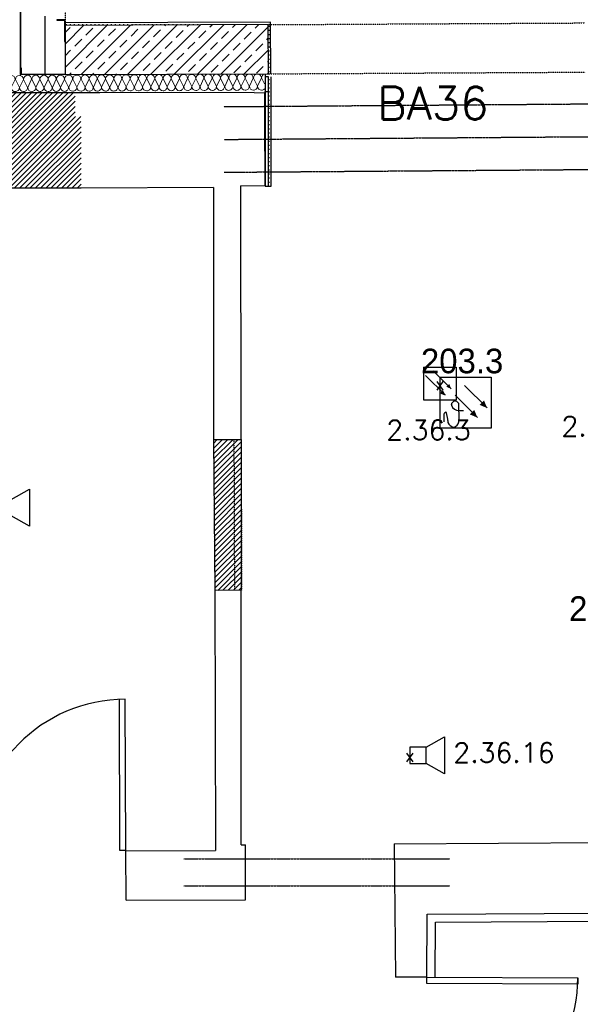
# Model space of a CAD drawing. Header units: millimetres. Extents: x -4577 to 1032787, y -66234 to 201209.
# Tile 5 of 256: x 11874 to 15289, y -57117 to -51114. Entities that reach past the tile are written whole.
import ezdxf
from ezdxf.enums import TextEntityAlignment as Align

# ---------------------------------------------------------------- set-up
doc = ezdxf.new("R2010")
doc.units = ezdxf.units.MM
for name, pattern in [('510_5_2OG_ELT_1004$0$11-07-22_DS_2OG$0$AUSGEZOGEN', [0]), ('510_5_2OG_ELT_1004$0$11-07-22_DS_2OG$0$MITTE2_S7', [0.225, 0.125, -0.05, 0, -0.05]), ('510_5_2OG_ELT_1004$0$11-07-22_DS_2OG$0$PUNKT2_S9', [0.075, 0, -0.075]), ('510_5_2OG_ELT_1004$0$11-07-22_DS_2OG$0$STRICHPUNKT2_S5', [0.5, 0.35, -0.05, 0.05, -0.05]), ('510_5_2OG_ELT_1004$0$11-07-22_DS_2OG$0$VERDECKT2_S2', [0.17, 0.1, -0.07]), ('510_5_2OG_ELT_1004$0$VERDECKT', [9.525, 6.35, -3.175]), ('VERDECKT', [0.375, 0.25, -0.125])]:
    doc.linetypes.add(name, pattern=pattern)
for name, color, linetype in [('0 TP BMA WP2', 1, 'Continuous'), ('510_5_2OG_ELT_1004$0$11-07-22_DS_2OG$0$Bestand', 8, '510_5_2OG_ELT_1004$0$11-07-22_DS_2OG$0$STRICHPUNKT2_S5'), ('510_5_2OG_ELT_1004$0$11-07-22_DS_2OG$0$Fassade', 8, '510_5_2OG_ELT_1004$0$11-07-22_DS_2OG$0$AUSGEZOGEN'), ('510_5_2OG_ELT_1004$0$11-07-22_DS_2OG$0$Nichttragende_Bauteile', 8, '510_5_2OG_ELT_1004$0$11-07-22_DS_2OG$0$AUSGEZOGEN'), ('510_5_2OG_ELT_1004$0$11-07-22_DS_2OG$0$Tragende_Bauteile', 8, '510_5_2OG_ELT_1004$0$11-07-22_DS_2OG$0$AUSGEZOGEN'), ('510_5_2OG_ELT_1004$0$Brandabschnitt', 6, '510_5_2OG_ELT_1004$0$VERDECKT'), ('510_5_2OG_ELT_1004$0$E__FM_BRANDM', 1, 'Continuous'), ('510_5_2OG_ELT_1004$0$E__FM_SP_3W', 143, 'Continuous'), ('510_5_2OG_ELT_1004$0$E__FM_SP_6W_R', 83, 'Continuous')]:
    doc.layers.add(name, color=color, linetype=linetype)
doc.layers.add('510_5_2OG_ELT_1004$0$E__SYM3DPOS', color=2, linetype='Continuous', plot=False)
doc.styles.add('510_5_2OG_ELT_1004$0$Standard', font='simplex.shx')
doc.styles.add('510_5_2OG_ELT_1004$0$TXT', font='TXT.SHX', dxfattribs={"width": 0.7})
pattern_1 = [(0, (1908.297, -66879.192), (25, 25), [12.5, -12.5]), (90, (1908.297, -66879.192), (25, 25), [12.5, -12.5])]
pattern_2 = [(45, (1895.797, -66891.69), (-31.8198, 31.8198), []), (45, (1879.887, -66875.78), (-31.8198, 31.8198), [])]

# ---------------------------------------------------------------- blocks, each defined once
blk = doc.blocks.new('TP MK')
at = {"layer": '0 TP BMA WP2', "color": 1, "lineweight": 25}
for p, q in [((7163.7, -65284.7), (7163.7, -64973.8)), ((7163.7, -65284.7), (7163.7, -64973.8)), ((7163.7, -64973.8), (7473.8, -64973.8)), ((7163.7, -64973.8), (7473.8, -64973.8)), ((7473.8, -64973.8), (7473.8, -65284.7)), ((7473.8, -64973.8), (7473.8, -65284.7)), ((7311.9, -65025.8), (7449.2, -65162.7)), ((7246.9, -65121), (7232.3, -65135.7)), ((7262.7, -65121), (7246.9, -65121)), ((7253.4, -65084.5), (7389.9, -65221.1)), ((7277.4, -65135.7), (7262.7, -65121)), ((7194.9, -65189.7), (7189.2, -65194.1)), ((7232.3, -65135.7), (7231.1, -65143.6)), ((7231.1, -65143.6), (7231.1, -65141.3)), ((7231.1, -65141.3), (7232.2, -65144.9)), ((7278.5, -65238.3), (7277.4, -65135.7)), ((7277.9, -65178.8), (7305.5, -65178.8)), ((7185.5, -65201.3), (7184.6, -65227.6)), ((7184.6, -65227.6), (7184.6, -65248)), ((7208.8, -65230.7), (7202, -65192.7)), ((7208.8, -65238.8), (7208.8, -65230.7)), ((7276.8, -65247.6), (7278.5, -65238.3)), ((7473.8, -65284.7), (7163.7, -65284.7)), ((7473.8, -65284.7), (7163.7, -65284.7))]:
    blk.add_line(p, q, dxfattribs=at)
for centre, major_axis, start_param, end_param in [((7197.8, -65193.5), (3.37, 3.37), 0.007458, 1.441094), ((7192.7, -65194.4), (-6.75, 6.75), 4.103319, 4.400643), ((7277.9, -65131.1), (33.7, 33.7), 2.650429, 3.926991), ((7195, -65201.6), (-6.75, 6.75), -0.129703, 0.752392), ((7249.5, -65238.7), (28.8, 28.8), 2.360714, 3.540178), ((7234.7, -65238.4), (30.5, 30.5), 4.18638, 5.282292), ((7246.8, -65257), (16.3, 16.3), 3.348818, 3.883345)]:
    blk.add_ellipse(centre, major_axis=major_axis, ratio=1, start_param=start_param, end_param=end_param, dxfattribs=at)
for points in [[(7403, -65143.7), (7430.1, -65116.6), (7449.2, -65162.7), (7430.1, -65116.6)], [(7343.8, -65202), (7370.9, -65174.9), (7389.9, -65221.1), (7370.9, -65174.9)]]:
    blk.add_solid(points, dxfattribs=at)
blk = doc.blocks.new('510_5_2OG_ELT_1004$0$rmelder')
at = {"linetype": 'Continuous'}
for p, q in [((-0.0996, 0.0993), (-0.0996, -0.0993)), ((-0.0996, 0.0993), (0.0996, 0.0993)), ((0.0996, 0.0993), (0.0996, -0.0993)), ((0.0027, -0.0576), (0.0322, -0.0697))]:
    blk.add_line(p, q, dxfattribs=at)
for p, q in [((-0.04, 0.0779), (0.0697, -0.0322)), ((-0.0863, 0.049), (0.0322, -0.0697)), ((-0.0996, -0.0993), (0.0996, -0.0993))]:
    blk.add_line(p, q)
for points in [[(0.0027, -0.0576), (0.02, -0.0403), (0.0322, -0.0697), (0.02, -0.0403)], [(0.0406, -0.0203), (0.0579, -0.003), (0.07, -0.0325), (0.0579, -0.003)]]:
    blk.add_solid(points)
at = {"layer": '510_5_2OG_ELT_1004$0$E__FM_BRANDM', "style": '510_5_2OG_ELT_1004$0$TXT', "flags": 1}
blk.add_attdef('EC_APPTAG', (0, 0), '', height=125, dxfattribs=at)
blk = doc.blocks.new('510_5_2OG_ELT_1004$0$I021')
for p, q in [((0.1, 0.05), (0.2125, 0.1125)), ((0.2125, 0.1125), (0.2125, -0.1125)), ((0.1, 0.05), (0, 0.05)), ((0, 0.05), (0, -0.05)), ((0.1, -0.05), (0.1, 0.05)), ((0, -0.05), (0.1, -0.05)), ((0.2125, -0.1125), (0.1, -0.05))]:
    blk.add_line(p, q)
blk = doc.blocks.new('510_5_2OG_ELT_1004$0$11-07-22_DS_2OG$0$MUSTERELEMENT_143')
at = {"layer": '510_5_2OG_ELT_1004$0$11-07-22_DS_2OG$0$Nichttragende_Bauteile', "color": 7, "linetype": '510_5_2OG_ELT_1004$0$11-07-22_DS_2OG$0$AUSGEZOGEN', "lineweight": 18}
for p, q in [((9.5758, 15.3611), (9.5515, 15.411)), ((9.6005, 15.4113), (9.5768, 15.3611)), ((9.6258, 15.3614), (9.6015, 15.4113)), ((9.6505, 15.4116), (9.6268, 15.3614)), ((9.6758, 15.3617), (9.6515, 15.4116)), ((9.7006, 15.4119), (9.6768, 15.3617)), ((9.7259, 15.362), (9.7016, 15.4119)), ((9.7506, 15.4122), (9.7269, 15.362)), ((9.7759, 15.3623), (9.7516, 15.4122)), ((9.8006, 15.4125), (9.7769, 15.3623)), ((9.8259, 15.3626), (9.8016, 15.4125)), ((9.8506, 15.4127), (9.8269, 15.3626)), ((9.8759, 15.3629), (9.8516, 15.4127)), ((9.9006, 15.413), (9.8769, 15.3629)), ((9.9259, 15.3632), (9.9016, 15.413)), ((9.9506, 15.4133), (9.9269, 15.3632)), ((9.9759, 15.3635), (9.9516, 15.4133)), ((10.0006, 15.4136), (9.9769, 15.3635)), ((10.0259, 15.3638), (10.0016, 15.4136)), ((10.0506, 15.4139), (10.0269, 15.3638)), ((10.0759, 15.3641), (10.0516, 15.4139)), ((10.1006, 15.4142), (10.0769, 15.3641)), ((10.1259, 15.3643), (10.1016, 15.4142)), ((10.1506, 15.4145), (10.1269, 15.3644)), ((10.1759, 15.3646), (10.1516, 15.4145)), ((10.2006, 15.4148), (10.1769, 15.3646)), ((10.2259, 15.3649), (10.2016, 15.4148)), ((10.2507, 15.4151), (10.2269, 15.3649)), ((10.276, 15.3652), (10.2517, 15.4151)), ((10.3007, 15.4154), (10.277, 15.3652)), ((10.326, 15.3655), (10.3017, 15.4154)), ((10.3507, 15.4157), (10.327, 15.3655)), ((10.376, 15.3658), (10.3517, 15.4157)), ((10.4007, 15.416), (10.377, 15.3658)), ((10.426, 15.3661), (10.4017, 15.416)), ((10.4507, 15.4163), (10.427, 15.3661)), ((10.476, 15.3664), (10.4517, 15.4163)), ((10.5007, 15.4165), (10.477, 15.3664)), ((10.526, 15.3667), (10.5017, 15.4166)), ((10.5507, 15.4168), (10.527, 15.3667)), ((10.576, 15.367), (10.5517, 15.4168)), ((10.6007, 15.4171), (10.577, 15.367)), ((10.626, 15.3673), (10.6017, 15.4171)), ((10.6507, 15.4174), (10.627, 15.3673)), ((10.676, 15.3676), (10.6517, 15.4174)), ((10.7007, 15.4177), (10.677, 15.3676)), ((10.726, 15.3679), (10.7017, 15.4177)), ((10.7507, 15.418), (10.727, 15.3679)), ((10.776, 15.3681), (10.7517, 15.418)), ((10.8008, 15.4183), (10.777, 15.3682)), ((10.8261, 15.3684), (10.8018, 15.4183)), ((10.8508, 15.4186), (10.8271, 15.3684)), ((10.8761, 15.3687), (10.8518, 15.4186)), ((10.9008, 15.4189), (10.8771, 15.3687)), ((10.9261, 15.369), (10.9018, 15.4189)), ((10.9508, 15.4192), (10.9271, 15.369)), ((10.9761, 15.3693), (10.9518, 15.4192)), ((11.0008, 15.4195), (10.9771, 15.3693)), ((11.0261, 15.3696), (11.0018, 15.4195)), ((11.0508, 15.4198), (11.0271, 15.3696)), ((11.0761, 15.3699), (11.0518, 15.4198)), ((11.1008, 15.4201), (11.0771, 15.3699)), ((11.1261, 15.3702), (11.1018, 15.4201)), ((11.1508, 15.4203), (11.1271, 15.3702)), ((11.1761, 15.3705), (11.1518, 15.4204)), ((11.2008, 15.4206), (11.1771, 15.3705)), ((11.2261, 15.3708), (11.2018, 15.4206)), ((11.2508, 15.4209), (11.2271, 15.3708)), ((11.2761, 15.3711), (11.2518, 15.4209)), ((11.3008, 15.4212), (11.2771, 15.3711)), ((11.3261, 15.3714), (11.3019, 15.4212)), ((11.3509, 15.4215), (11.3271, 15.3714)), ((11.3762, 15.3717), (11.3519, 15.4215)), ((11.4009, 15.4218), (11.3772, 15.3717)), ((11.4262, 15.372), (11.4019, 15.4218)), ((11.4509, 15.4221), (11.4272, 15.372)), ((11.4697, 15.3855), (11.4519, 15.4221))]:
    blk.add_line(p, q, dxfattribs=at)
for centre, start_param, end_param in [((9.576, 15.4111), 3.141593, 6.283185), ((9.626, 15.4114), 3.141593, 6.283185), ((9.6761, 15.4117), 3.141593, 6.283185), ((9.7261, 15.412), 3.141593, 6.283185), ((9.7761, 15.4123), 3.141593, 6.283185), ((9.8261, 15.4126), 3.141593, 6.283185), ((9.8761, 15.4129), 3.141593, 6.283185), ((9.9261, 15.4132), 3.141593, 6.283185), ((9.9761, 15.4135), 3.141593, 6.283185), ((10.0261, 15.4138), 3.141593, 6.283185), ((10.0761, 15.4141), 3.141593, 6.283185), ((10.1261, 15.4144), 3.141593, 6.283185), ((10.1761, 15.4146), 3.141593, 6.283185), ((10.2262, 15.4149), 3.141593, 6.283185), ((10.2762, 15.4152), 3.141593, 6.283185), ((10.3262, 15.4155), 3.141593, 6.283185), ((10.3762, 15.4158), 3.141593, 6.283185), ((10.4262, 15.4161), 3.141593, 6.283185), ((10.4762, 15.4164), 3.141593, 6.283185), ((10.5262, 15.4167), 3.141593, 6.283185), ((10.5762, 15.417), 3.141593, 6.283185), ((10.6262, 15.4173), 3.141593, 6.283185), ((10.6762, 15.4176), 3.141593, 6.283185), ((10.7262, 15.4179), 3.141593, 6.283185), ((10.7763, 15.4182), 3.141593, 6.283185), ((10.8263, 15.4184), 3.141593, 6.283185), ((10.8763, 15.4187), 3.141593, 6.283185), ((10.9263, 15.419), 3.141593, 6.283185), ((10.9763, 15.4193), 3.141593, 6.283185), ((11.0263, 15.4196), 3.141593, 6.283185), ((11.0763, 15.4199), 3.141593, 6.283185), ((11.1263, 15.4202), 3.141593, 6.283185), ((11.1763, 15.4205), 3.141593, 6.283185), ((11.2263, 15.4208), 3.141593, 6.283185), ((11.2763, 15.4211), 3.141593, 6.283185), ((11.3264, 15.4214), 3.141593, 6.283185), ((11.3764, 15.4217), 3.141593, 6.283185), ((11.4264, 15.422), 3.141593, 6.283185), ((11.4764, 15.4223), 4.99632, 6.283185), ((10.6515, 15.3674), 1.570796, 3.141593), ((10.7015, 15.3677), 0, 1.570796), ((10.7015, 15.3677), 1.570796, 3.141593), ((10.7515, 15.368), 0, 1.570796), ((10.7515, 15.368), 1.570796, 3.141593), ((10.8016, 15.3683), 0, 1.570796), ((10.8016, 15.3683), 1.570796, 3.141593), ((10.8516, 15.3686), 0, 1.570796), ((10.8516, 15.3686), 1.570796, 3.141593), ((10.9016, 15.3689), 0, 1.570796), ((10.9016, 15.3689), 1.570796, 3.141593), ((10.9516, 15.3692), 0, 1.570796), ((10.9516, 15.3692), 1.570796, 3.141593), ((11.0016, 15.3695), 0, 1.570796), ((11.0016, 15.3695), 1.570796, 3.141593), ((11.0516, 15.3698), 0, 1.570796), ((11.0516, 15.3698), 1.570796, 3.141593), ((11.1016, 15.3701), 0, 1.570796), ((11.1016, 15.3701), 1.570796, 3.141593), ((11.1516, 15.3703), 0, 1.570796), ((11.1516, 15.3703), 1.570796, 3.141593), ((11.2016, 15.3706), 0, 1.570796), ((11.2016, 15.3706), 1.570796, 3.141593), ((11.2516, 15.3709), 0, 1.570796), ((11.2516, 15.3709), 1.570796, 3.141593), ((11.3016, 15.3712), 0, 1.570796), ((11.3016, 15.3712), 1.570796, 3.141593), ((11.3517, 15.3715), 0, 1.570796), ((11.3517, 15.3715), 1.570796, 3.141593), ((11.4017, 15.3718), 0, 1.570796), ((11.4017, 15.3718), 1.570796, 3.141593), ((11.4517, 15.3721), 0, 1.570796), ((9.5513, 15.361), 1.570796, 3.141593), ((9.6013, 15.3613), 0, 1.570796), ((9.6013, 15.3613), 1.570796, 3.141593), ((9.6513, 15.3616), 0, 1.570796), ((9.6513, 15.3616), 1.570796, 3.141593), ((9.7013, 15.3619), 0, 1.570796), ((9.7013, 15.3619), 1.570796, 3.141593), ((9.7514, 15.3622), 0, 1.570796), ((9.7514, 15.3622), 1.570796, 3.141593), ((9.8014, 15.3624), 0, 1.570796), ((9.8014, 15.3624), 1.570796, 3.141593), ((9.8514, 15.3627), 0, 1.570796), ((9.8514, 15.3627), 1.570796, 3.141593), ((9.9014, 15.363), 0, 1.570796), ((9.9014, 15.363), 1.570796, 3.141593), ((9.9514, 15.3633), 0, 1.570796), ((9.9514, 15.3633), 1.570796, 3.141593), ((10.0014, 15.3636), 0, 1.570796), ((10.0014, 15.3636), 1.570796, 3.141593), ((10.0514, 15.3639), 0, 1.570796), ((10.0514, 15.3639), 1.570796, 3.141593), ((10.1014, 15.3642), 0, 1.570796), ((10.1014, 15.3642), 1.570796, 3.141593), ((10.1514, 15.3645), 0, 1.570796), ((10.1514, 15.3645), 1.570796, 3.141593), ((10.2014, 15.3648), 0, 1.570796), ((10.2014, 15.3648), 1.570796, 3.141593), ((10.2515, 15.3651), 0, 1.570796), ((10.2515, 15.3651), 1.570796, 3.141593), ((10.3015, 15.3654), 0, 1.570796), ((10.3015, 15.3654), 1.570796, 3.141593), ((10.3515, 15.3657), 0, 1.570796), ((10.3515, 15.3657), 1.570796, 3.141593), ((10.4015, 15.366), 0, 1.570796), ((10.4015, 15.366), 1.570796, 3.141593), ((10.4515, 15.3663), 0, 1.570796), ((10.4515, 15.3663), 1.570796, 3.141593), ((10.5015, 15.3665), 0, 1.570796), ((10.5015, 15.3665), 1.570796, 3.141593), ((10.5515, 15.3668), 0, 1.570796), ((10.5515, 15.3668), 1.570796, 3.141593), ((10.6015, 15.3671), 0, 1.570796), ((10.6015, 15.3671), 1.570796, 3.141593), ((10.6515, 15.3674), 0, 1.570796), ((11.4517, 15.3721), 1.570796, 2.404279)]:
    blk.add_ellipse(centre, major_axis=(-0.0245, -0.0001), ratio=0.9999, start_param=start_param, end_param=end_param, dxfattribs=at)
blk = doc.blocks.new('510_5_2OG_ELT_1004')
at = {"layer": '510_5_2OG_ELT_1004$0$11-07-22_DS_2OG$0$Nichttragende_Bauteile', "linetype": 'Continuous'}
h = blk.add_hatch(dxfattribs=at)
h.set_pattern_fill('MUSTER_NA', color=256, scale=12.5, style=0, pattern_type=2)
h.set_pattern_definition(pattern_1)
h.paths.add_polyline_path([(13402.7, -51129.3), (12150, -51134), (12150, -51149), (13387.8, -51144.4), (13389.4, -51444.4), (13404.4, -51444.3)], flags=0)
h = blk.add_hatch(dxfattribs=at)
h.set_pattern_fill('MUSTER_NA', color=256, scale=12.5, style=0, pattern_type=2)
h.set_pattern_definition(pattern_1)
h.paths.add_polyline_path([(13405, -52129.3), (13390, -52129.3), (13390, -51462.9), (13405, -51462.4)], flags=0)
at = {"layer": '510_5_2OG_ELT_1004$0$11-07-22_DS_2OG$0$Tragende_Bauteile', "linetype": 'Continuous'}
h = blk.add_hatch(dxfattribs=at)
h.set_pattern_fill('SCHRAFFUR_16', color=256, scale=1000, style=0, pattern_type=2)
h.set_pattern_definition([(45, (1895.8, -66891.69), (-70.7107, 70.7107), []), (45, (1860.44, -66856.34), (-70.7107, 70.7107), [60, -35])])
h.paths.add_polyline_path([(13387.8, -51144.4), (12150, -51149), (12150, -51449), (13389.4, -51444.4)], flags=0)
h = blk.add_hatch(dxfattribs=at)
h.set_pattern_fill('SCHRAFFUR_24', color=256, scale=1000, style=0, pattern_type=2)
h.set_pattern_definition(pattern_2)
h.paths.add_polyline_path([(11494.7, -51558.7), (11497.9, -52142.8), (12248.5, -52140.6), (12247.2, -51704.3), (12212.2, -51704.4), (12211.8, -51560)], flags=0)
h = blk.add_hatch(dxfattribs=at)
h.set_pattern_fill('SCHRAFFUR_24', color=256, scale=1000, style=0, pattern_type=2)
h.set_pattern_definition(pattern_2)
h.paths.add_polyline_path([(13062.1, -54593.3), (13225.8, -54592.8), (13222.6, -53672.8), (13053.5, -53673.3)], flags=0)
at = {"layer": '510_5_2OG_ELT_1004$0$11-07-22_DS_2OG$0$Bestand', "linetype": '510_5_2OG_ELT_1004$0$11-07-22_DS_2OG$0$AUSGEZOGEN'}
for p, q in [((13301.6, -51557.5), (12361.8, -51560.3)), ((13370, -51551.3), (13395.4, -51551.3)), ((13370, -51703.4), (13370, -51551.3)), ((13370, -52129.1), (13367.7, -51704.1)), ((13370, -51703.4), (13370, -52129.1)), ((13053.5, -52138.3), (12248.5, -52140.6)), ((13053.5, -52138.3), (13053.5, -53673.3)), ((13222.6, -53672.7), (13221.7, -52128)), ((13370, -52128.9), (13221.7, -52128)), ((13058.9, -53673.3), (13222.6, -53672.7)), ((13223.1, -54592.7), (13062.1, -54593.3)), ((13062.1, -54593.3), (13067.7, -56180.2)), ((13224, -56144.6), (13223.1, -54592.7)), ((12479.2, -55257.2), (12482.4, -56177.2)), ((12520.5, -56177.1), (12517.3, -55257.1)), ((12482.4, -56177.2), (12520.5, -56177.1)), ((12521.6, -56482.1), (12520.5, -56177.1)), ((12520.6, -56182.1), (13067.7, -56180.2)), ((13224, -56144.6), (13249, -56144.5)), ((13250.2, -56479.6), (13249, -56144.5)), ((14155.4, -56138.6), (15910.4, -56127.4)), ((14155.4, -56138.6), (14164.2, -56951.4)), ((14155.4, -56138.6), (14155.6, -56176.7)), ((12521.6, -56482.1), (13250.2, -56479.6)), ((14354.2, -56952.2), (14356.2, -56567.4)), ((14356.2, -56567.4), (15913.1, -56557.4)), ((14354.2, -56952.2), (14164.2, -56951.4)), ((14354.1, -56990.3), (14354.2, -56952.2)), ((14354.2, -56952.2), (15274.2, -56956.3)), ((15274.2, -56956.3), (15274.1, -56994.4)), ((15274.1, -56994.4), (14354.1, -56990.3))]:
    blk.add_line(p, q, dxfattribs=at)
at = {"layer": '510_5_2OG_ELT_1004$0$11-07-22_DS_2OG$0$Bestand', "linetype": '510_5_2OG_ELT_1004$0$11-07-22_DS_2OG$0$PUNKT2_S9'}
for p, q in [((13178.9, -53672.8), (13182.1, -54592.8)), ((13222.6, -53672.8), (13225.8, -54592.8))]:
    blk.add_line(p, q, dxfattribs=at)
at = {"layer": '510_5_2OG_ELT_1004$0$11-07-22_DS_2OG$0$Bestand', "linetype": '510_5_2OG_ELT_1004$0$11-07-22_DS_2OG$0$AUSGEZOGEN'}
blk.add_lwpolyline([(13370, -51703.4), (13370, -51703.4)], close=True, dxfattribs=at)
for centre, radius, start, end in [((12520.5, -56177.1), 920, 90.20138, 180.20138), ((14356.4, -56954.4), 917.8, 269.87598, 359.87624)]:
    blk.add_arc(centre, radius, start, end, dxfattribs=at)
at = {"layer": '510_5_2OG_ELT_1004$0$11-07-22_DS_2OG$0$Fassade', "linetype": '510_5_2OG_ELT_1004$0$11-07-22_DS_2OG$0$AUSGEZOGEN'}
for p, q in [((11877, -51008.3), (11877, -51448.8)), ((11880, -51448.8), (11880, -51008.3)), ((12030, -51445.8), (12030, -51092.8)), ((12150, -51115), (12099.5, -51115)), ((12099.5, -51115), (12099.5, -51118)), ((12099.5, -51118), (12147, -51118)), ((12147, -51118), (12147, -51247.8)), ((12150, -51247.8), (12150, -51115)), ((12147, -51247.8), (12150, -51247.8)), ((11877, -51448.8), (11880, -51448.8))]:
    blk.add_line(p, q, dxfattribs=at)
blk.add_lwpolyline([(11880, -51407.9), (11883, -51407.9), (11883, -51445.8), (12150, -51445.8), (12150, -51448.8), (11880, -51448.8)], dxfattribs=at)
at = {"layer": '510_5_2OG_ELT_1004$0$11-07-22_DS_2OG$0$Nichttragende_Bauteile', "linetype": '510_5_2OG_ELT_1004$0$11-07-22_DS_2OG$0$AUSGEZOGEN'}
for p, q in [((13402.7, -51129.3), (12149.9, -51134)), ((13404.4, -51444.3), (13402.7, -51129.3)), ((13370, -51448.7), (13370, -52129.1)), ((13390, -51462.9), (13370, -51462.9)), ((13390, -52129.1), (13390, -51462.9)), ((13405, -52129.3), (13405, -51463)), ((13370, -52127), (13370, -52058.1)), ((13370, -52129.1), (13390, -52129.1)), ((13390, -52129.3), (13405, -52129.3))]:
    blk.add_line(p, q, dxfattribs=at)
at = {"layer": '510_5_2OG_ELT_1004$0$11-07-22_DS_2OG$0$Tragende_Bauteile', "linetype": '510_5_2OG_ELT_1004$0$11-07-22_DS_2OG$0$PUNKT2_S9'}
blk.add_line((12150, -28900.6), (12150, -51149), dxfattribs=at)
at = {"layer": '510_5_2OG_ELT_1004$0$11-07-22_DS_2OG$0$Tragende_Bauteile', "linetype": '510_5_2OG_ELT_1004$0$11-07-22_DS_2OG$0$AUSGEZOGEN'}
for p, q in [((13387.8, -51144.4), (12150, -51149)), ((13389.4, -51444.4), (13387.8, -51144.4)), ((12150, -51149), (12150, -51449)), ((12150, -51449), (13389.4, -51444.4)), ((12361.8, -51560.3), (11494.7, -51558.7)), ((13301.6, -51557.5), (13367.7, -51559.6)), ((13367.7, -51704.1), (13367.7, -51559.6)), ((12248.5, -52140.6), (11497.9, -52142.8)), ((13053.5, -53673.3), (13062.1, -54593.3)), ((13222.6, -53672.8), (13223.1, -54592.7)), ((14406, -56617.1), (17296.4, -56598.5)), ((14404.2, -56952.4), (14406, -56617.1))]:
    blk.add_line(p, q, dxfattribs=at)
at = {"layer": '510_5_2OG_ELT_1004$0$11-07-22_DS_2OG$0$Tragende_Bauteile', "linetype": '510_5_2OG_ELT_1004$0$11-07-22_DS_2OG$0$VERDECKT2_S2'}
for p, q in [((13387.8, -51144.4), (15317.3, -51134)), ((13389.4, -51444.4), (15318.9, -51433.9))]:
    blk.add_line(p, q, dxfattribs=at)
at = {"layer": '510_5_2OG_ELT_1004$0$11-07-22_DS_2OG$0$Tragende_Bauteile', "linetype": '510_5_2OG_ELT_1004$0$11-07-22_DS_2OG$0$MITTE2_S7'}
for p, q in [((13117.3, -51644.3), (15587.4, -51625.5)), ((13118.9, -51844.3), (15588.9, -51825.5)), ((13120.4, -52044.3), (15590.5, -52025.5)), ((12873.2, -56230.4), (14494.4, -56230.4)), ((12873.2, -56395.4), (14494.4, -56395.4))]:
    blk.add_line(p, q, dxfattribs=at)
at = {"layer": '510_5_2OG_ELT_1004$0$11-07-22_DS_2OG$0$Nichttragende_Bauteile', "linetype": '510_5_2OG_ELT_1004$0$11-07-22_DS_2OG$0$AUSGEZOGEN', "xscale": 1000, "yscale": 1000, "zscale": 1000}
blk.add_blockref('510_5_2OG_ELT_1004$0$11-07-22_DS_2OG$0$MUSTERELEMENT_143', (1895.8, -66891.7), dxfattribs=at)
at = {"layer": '510_5_2OG_ELT_1004$0$E__FM_BRANDM', "lineweight": 25}
ref = blk.add_blockref('510_5_2OG_ELT_1004$0$rmelder', (14433, -53332.4), dxfattribs=dict(at, xscale=1000, yscale=1000, zscale=1000))
ref.add_attrib('EC_3DPOS', 'x', dxfattribs={"layer": '510_5_2OG_ELT_1004$0$E__SYM3DPOS', "height": 80, "style": '510_5_2OG_ELT_1004$0$TXT'}).set_placement((14433, -53332.4), align=Align.MIDDLE)
at = {"layer": '510_5_2OG_ELT_1004$0$E__FM_SP_3W', "linetype": 'Continuous', "lineweight": 25}
ref = blk.add_blockref('510_5_2OG_ELT_1004$0$I021', (11721.6, -54089.2), dxfattribs=dict(at, xscale=1000, yscale=1000, zscale=1000))
ref.add_attrib('EC_3DPOS', 'x', dxfattribs={"layer": '510_5_2OG_ELT_1004$0$E__SYM3DPOS', "linetype": 'Continuous', "lineweight": 0, "height": 80, "style": '510_5_2OG_ELT_1004$0$Standard'}).set_placement((11721.6, -54089.2), align=Align.MIDDLE)
at = {"layer": '510_5_2OG_ELT_1004$0$E__FM_SP_6W_R', "linetype": 'Continuous', "lineweight": 25}
ref = blk.add_blockref('510_5_2OG_ELT_1004$0$I021', (14250, -55599.4), dxfattribs=dict(at, xscale=1000, yscale=1000, zscale=1000))
ref.add_attrib('EC_3DPOS', 'x', dxfattribs={"layer": '510_5_2OG_ELT_1004$0$E__SYM3DPOS', "linetype": 'Continuous', "lineweight": 0, "height": 80, "style": '510_5_2OG_ELT_1004$0$Standard'}).set_placement((14250, -55599.4), align=Align.MIDDLE)
at = {"layer": '510_5_2OG_ELT_1004$0$Brandabschnitt', "lineweight": 25, "insert": (14051.6, -51523.2), "char_height": 200, "width": 2427.901, "attachment_point": 1, "style": '510_5_2OG_ELT_1004$0$Standard'}
blk.add_mtext('BA36', dxfattribs=at)
at = {"layer": '510_5_2OG_ELT_1004$0$E__FM_BRANDM', "lineweight": 25, "char_height": 120, "width": 2427.901, "attachment_point": 1, "style": '510_5_2OG_ELT_1004$0$Standard'}
for s, insert in [('2.36.2', (15174.3, -53532.7)), ('2.36.3', (14107.3, -53556))]:
    blk.add_mtext(s, dxfattribs=dict(at, insert=insert))
at = {"layer": '510_5_2OG_ELT_1004$0$E__FM_SP_6W_R', "linetype": 'Continuous', "lineweight": 25, "insert": (14515.2, -55523.1), "char_height": 120, "width": 2427.901, "attachment_point": 1, "style": '510_5_2OG_ELT_1004$0$Standard'}
blk.add_mtext('2.36.16', dxfattribs=at)

msp = doc.modelspace()

# ---------------------------------------------------------------- block references
msp.add_blockref('510_5_2OG_ELT_1004', (0, -0.1))
at = {"layer": '0 TP BMA WP2', "color": 7, "linetype": 'VERDECKT', "lineweight": 25}
msp.add_blockref('TP MK', (7272.4, 11681), dxfattribs=at)

# ---------------------------------------------------------------- texts
at = {"layer": '0 TP BMA WP2', "linetype": 'VERDECKT', "lineweight": 25}
for s, p in [('203.3', (14318.1, -53270)), ('202.1', (15220.9, -54779.6))]:
    msp.add_text(s, height=150, dxfattribs=at).set_placement(p)

doc.saveas('drawing.dxf')
